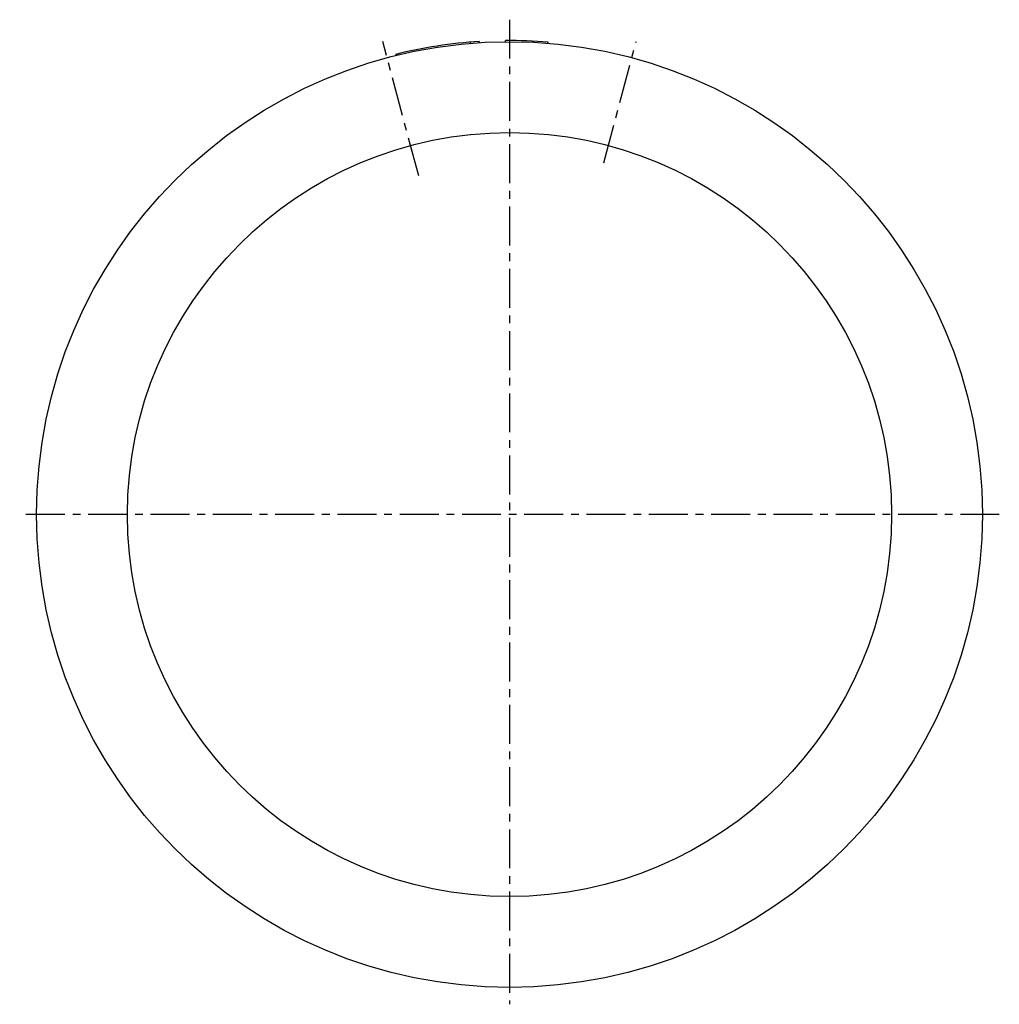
# Model space of a CAD drawing. Header units: millimetres. Extents: x 168 to 458, y 102 to 394.
import ezdxf

# ---------------------------------------------------------------- set-up
doc = ezdxf.new("R2010")
doc.units = ezdxf.units.MM
doc.header["$LTSCALE"] = 30.734
doc.linetypes.add('CENTER', pattern=[0.6, 0.375, -0.075, 0.075, -0.075])
doc.layers.get('0').update_dxf_attribs({"linetype": 'CONTINUOUS'})
doc.layers.add('DEFAULT_1', color=7, linetype='CENTER')

msp = doc.modelspace()

# ---------------------------------------------------------------- linework, layer by layer
at = {"color": 7, "linetype": 'CONTINUOUS'}
for p, q in [((311.7, 387.38), (311.69, 387.73)), ((301.36, 386.9), (301.33, 387.25)), ((303.99, 387.1), (303.97, 387.45)), ((324.28, 386.92), (324.31, 387.27)), ((279.15, 383.61), (279.23, 383.27)), ((279.88, 383.43), (279.8, 383.77))]:
    msp.add_line(p, q, dxfattribs=at)
for radius in [140, 113.1]:
    msp.add_circle((312.9, 247.38), radius, dxfattribs=at)
for start, end in [(85.3367, 90.4935), (93.6486, 103.916)]:
    msp.add_arc((312.9, 247.38), 140.35, start, end, dxfattribs=at)
at = {"layer": 'DEFAULT_1', "color": 2, "linetype": 'CENTER'}
for p, q in [((312.9, 393.9), (312.9, 102.38)), ((286.02, 347.71), (275.37, 387.44)), ((340.81, 351.52), (350.43, 387.44)), ((457.9, 247.38), (167.9, 247.38))]:
    msp.add_line(p, q, dxfattribs=at)

doc.saveas('drawing.dxf')
